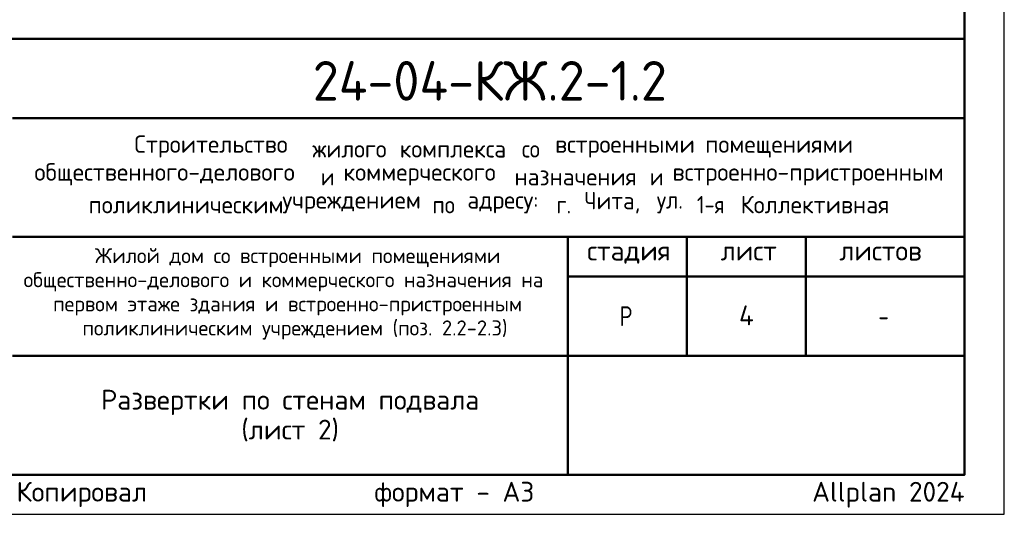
# Model space of a CAD drawing. Header units: millimetres. Extents: x 0 to 50400, y 0 to 35640.
# Tile 16 of 21: x 35510 to 50400, y 0 to 7490. Entities that reach past the tile are written whole.
import ezdxf

# ---------------------------------------------------------------- set-up
doc = ezdxf.new("R2010")
doc.units = ezdxf.units.MM
doc.layers.add('Standard', color=7, linetype='Continuous', lineweight=25)
doc.layers.add('Надписи', color=7, linetype='Continuous', lineweight=25)
doc.styles.add('ISOCPEUR', font='txt')

msp = doc.modelspace()

# ---------------------------------------------------------------- linework, layer by layer
at = {"layer": 'Standard', "color": 7, "linetype": 'Continuous', "lineweight": 50, "transparency": 33554687}
for p, q in [((27600, 7200), (49800, 7200)), ((35400, 6000), (49800, 6000)), ((35400, 4200), (49800, 4200)), ((43800, 2400), (43800, 4200)), ((45600, 2400), (45600, 4200)), ((47400, 2400), (47400, 4200)), ((43800, 3600), (49800, 3600)), ((35400, 2400), (49800, 2400)), ((43800, 600), (43800, 2400)), ((43800, 600), (43800, 2400))]:
    msp.add_line(p, q, dxfattribs=at)
at = {"layer": 'Standard', "color": 7, "linetype": 'Continuous', "lineweight": 25, "transparency": 33554687}
for p, q in [((49800, 600), (49800, 7200)), ((27600, 600), (49800, 600)), ((27600, 600), (49800, 600)), ((27600, 600), (49800, 600))]:
    msp.add_line(p, q, dxfattribs=at)
msp.add_lwpolyline([(0, 0), (50400, 0), (50400, 35640), (0, 35640), (0, 0)], close=True, dxfattribs=at)
at = {"layer": 'Standard', "color": 7, "linetype": 'Continuous', "lineweight": 50, "transparency": 33554687}
msp.add_lwpolyline([(2400, 35040), (49800, 35040), (49800, 600), (2400, 600), (2400, 35040)], close=True, dxfattribs=at)

# ---------------------------------------------------------------- texts
at = {"layer": 'Standard', "color": 7, "linetype": 'Continuous', "lineweight": 50, "transparency": 33554687, "insert": (39942, 6262), "char_height": 600, "width": 5924.13, "attachment_point": 7, "style": 'ISOCPEUR'}
msp.add_mtext('\\W0.96;24-04-КЖ.2-1.2', dxfattribs=at)
at = {"layer": 'Standard', "color": 7, "linetype": 'Continuous', "lineweight": 25, "transparency": 33554687, "attachment_point": 7, "style": 'ISOCPEUR'}
for s, insert, char_height, width in [('\\W0.98;Строительство ', (37245, 5402), 264, 2820.83), ('\\W0.96;жилого ', (39937, 5402), 264, 1446.12), ('\\W0.97;комплекса ', (41257, 5402), 264, 1975.29), ('\\W0.90;со ', (43105, 5402), 264, 620.97), ('\\W0.98;встроенными ', (43607, 5402), 264, 2398.16), ('\\W0.98;помещениями', (45877, 5402), 264, 2292.21), ('\\W0.99;общественного-делового ', (35733, 4980), 264, 4457.19), ('\\W0.87;и ', (40063, 4980), 264, 457.48), ('\\W0.98;коммерческого ', (40406, 4980), 264, 2714.91), ('\\W0.97;назначения ', (42993, 4980), 264, 2173.24), ('\\W0.87;и ', (45039, 4980), 264, 457.46), ('\\W0.99;встроенно-пристроенным', (45382, 4980), 264, 4298.92), ('\\W0.95;Чита, ', (44049, 4557), 264, 1221.07), ('\\W0.86;1-я ', (45752, 4557), 264, 773.52), ('\\W0.98;Коллективная', (46412, 4557), 264, 2450.61), ('\\W0.98;поликлиническим ', (36552, 4557), 264, 3058.06), ('\\W0.98;учреждением ', (39482, 4557), 264, 2397.9), ('\\W0.91;по ', (41752, 4557), 264, 647.69), ('\\W0.96;адресу: ', (42280, 4557), 264, 1472.67), ('\\W0.89;г. ', (43627, 4557), 264, 539.49), ('\\W0.92;ул. ', (45145, 4557), 264, 728.23), ('\\W0.99;стадия    лист     листов', (44091, 3795), 300, 5247.11), ('\\W0.80;Р', (44580, 2850), 300, 359.84), ('\\W0.78;-', (48495, 2850), 300, 326.39)]:
    msp.add_mtext(s, dxfattribs=dict(at, insert=insert, char_height=char_height, width=width))
at = {"layer": 'Standard', "color": 7, "linetype": 'Continuous', "lineweight": 18, "transparency": 33554687, "char_height": 228, "attachment_point": 7, "style": 'ISOCPEUR'}
for s, insert, width in [('\\W0.99;Жилой дом со встроенными помещениями', (36647, 3741), 6015.25), ('\\W0.99;общественно-делового и коммерческого назначения на', (35570, 3376), 8168.16), ('\\W0.99;первом этаже здания и встроенно-пристроенным', (36015, 3011), 7279.77), ('\\W0.99;поликлиническим учреждением (поз. 2.2-2.3)', (36459, 2646), 6390.3)]:
    msp.add_mtext(s, dxfattribs=dict(at, insert=insert, width=width))
at = {"layer": 'Standard', "color": 7, "linetype": 'Continuous', "lineweight": 25, "transparency": 33554687, "insert": (39600, 1885), "char_height": 300, "width": 5945.25, "attachment_point": 2, "line_spacing_factor": 0.903614}
msp.add_mtext('\\A1;{\\fISOCPEUR|i0|b0;\\H300.000000;\\W1.000000;\\C7;Развертки по стенам подвала}\\P{\\fISOCPEUR|i0|b0;\\H300.000000;\\W1.000000;\\C7;(лист 2)}\\P', dxfattribs=at)
at = {"layer": 'Standard', "color": 8, "linetype": 'Continuous', "lineweight": 13, "transparency": 33554687, "insert": (49800, 297), "char_height": 300, "width": 14099.36, "attachment_point": 6, "style": 'ISOCPEUR'}
msp.add_mtext('\\A1;{\\fISOCPEUR|i0|b0;\\H300.000000;\\W1.000000;\\C8;Копировал                  формат - А3                      Allplan 2024}\\P', dxfattribs=at)
at = {"layer": 'Надписи', "color": 7, "linetype": 'Continuous', "lineweight": 13, "transparency": 33554687, "insert": (46500, 3012), "char_height": 300, "width": 360, "attachment_point": 5, "style": 'ISOCPEUR'}
msp.add_mtext('\\A1;{\\fISOCPEUR|i0|b0;\\H300.000000;\\W1.000000;\\C7;4}\\P', dxfattribs=at)

doc.saveas('drawing.dxf')
